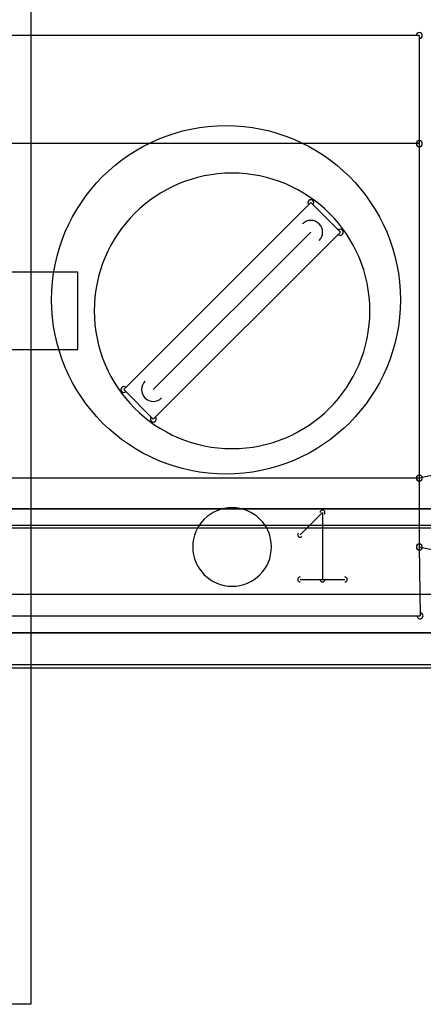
# Model space of a CAD drawing. Header units: millimetres. Extents: x -23.3 to 23.3, y -22.5 to 20.7.
# Tile 6 of 9: x 2.3 to 7.5, y -22.5 to -9.8. Entities that reach past the tile are written whole.
import ezdxf

# ---------------------------------------------------------------- set-up
doc = ezdxf.new("R2010")
doc.units = ezdxf.units.MM
doc.header["$MEASUREMENT"] = 0
for name, color, linetype in [('Plytka dolna1_Sketch1', 7, 'Continuous'), ('PPS-01 v3_Sketch1', 7, 'Continuous'), ('PPS-01 v3_Sketch2', 7, 'Continuous'), ('PPS-01 v3_Sketch3', 7, 'Continuous'), ('PPS-01 v3_Sketch4', 7, 'Continuous'), ('PPS-01 v3_Sketch5', 7, 'Continuous'), ('PPS-01 v3_Sketch6', 7, 'Continuous'), ('PPS-01 v3_Sketch7', 7, 'Continuous')]:
    doc.layers.add(name, color=color, linetype=linetype)

# ---------------------------------------------------------------- blocks, each defined once
blk = doc.blocks.new('Plytkadolna1')
at = {"layer": 'Plytka dolna1_Sketch1'}
for p, q in [((2.4793, 0.6113, 0.15), (0.9956, 0.6113, 0.15)), ((2.4793, 0.6113, 0.15), (2.4793, 0.4716, 0.15)), ((2.4793, 0.4716, 0.15), (0.9956, 0.4716, 0.15)), ((2.4793, 0.4716, 0.15), (2.4793, 0.0398, 0.15)), ((2.3394, 0.3954, 0.15), (2.0981, 0.1541, 0.15)), ((2.3775, 0.3573, 0.15), (2.3394, 0.3954, 0.15)), ((2.3775, 0.3573, 0.15), (2.1362, 0.116, 0.15)), ((2.3394, 0.3573, 0.15), (2.1362, 0.1541, 0.15)), ((2.0389, 0.3057, 0.15), (1.9389, 0.3057, 0.15)), ((2.0389, 0.2057, 0.15), (2.0389, 0.3057, 0.15)), ((1.9389, 0.2057, 0.15), (2.0389, 0.2057, 0.15)), ((2.1362, 0.116, 0.15), (2.0981, 0.1541, 0.15)), ((2.5401, 0.0525, 0.15), (2.4793, 0.0398, 0.15)), ((2.4793, 0.0398, 0.15), (0.9956, 0.0398, 0.15)), ((2.4793, 0.0398, 0.15), (2.4793, -0.0491, 0.15)), ((3.494, 0, 0.15), (-0.034, 0, 0.15)), ((3.494, 0, 0.15), (-0.034, 0, 0.15)), ((-0.034, 0, 0.15), (3.494, 0, 0.15)), ((2.3257, -0.0334, 0.15), (2.3545, -0.0046, 0.15)), ((2.3545, -0.0046, 0.15), (2.3545, -0.091, 0.15)), ((2.4793, -0.0491, 0.15), (2.4803, -0.138, 0.15)), ((2.4793, -0.0491, 0.15), (2.5401, -0.0618, 0.15)), ((2.3257, -0.091, 0.15), (2.3833, -0.091, 0.15)), ((0.9956, -0.138, 0.15), (2.4803, -0.138, 0.15))]:
    blk.add_line(p, q, dxfattribs=at)
for centre, radius, start, end in [((2.4793, 0.6113, 0.15), 0.00381, 0, 180), ((2.4793, 0.6113, 0.15), 0.00381, 270, 90), ((2.4793, 0.4716, 0.15), 0.00381, 0, 180), ((2.4793, 0.4716, 0.15), 0.00381, 180, 0), ((2.4793, 0.4716, 0.15), 0.00381, 270, 90), ((2.2378, 0.2557, 0.15), 0.1778, 90, 270), ((2.2378, 0.2557, 0.15), 0.1778, 270, 90), ((2.3394, 0.3954, 0.15), 0.0038, 45, 225), ((2.3394, 0.3954, 0.15), 0.0038, 315, 135), ((2.3394, 0.3573, 0.15), 0.0152, 315, 135), ((2.3775, 0.3573, 0.15), 0.0038, 315, 135), ((2.3775, 0.3573, 0.15), 0.0038, 225, 45), ((2.0981, 0.1541, 0.15), 0.0038, 45, 225), ((2.0981, 0.1541, 0.15), 0.0038, 135, 315), ((2.1362, 0.1541, 0.15), 0.0152, 135, 315), ((2.1362, 0.116, 0.15), 0.0038, 135, 315), ((2.1362, 0.116, 0.15), 0.0038, 225, 45), ((2.4793, 0.0398, 0.15), 0.00381, 0, 180), ((2.4793, 0.0398, 0.15), 0.00381, 101.8112, 281.8112), ((2.4793, 0.0398, 0.15), 0.00381, 180, 0), ((2.4793, 0.0398, 0.15), 0.00381, 270, 90), ((2.2378, -0.0491, 0.15), 0.0508, 90, 270), ((2.2378, -0.0491, 0.15), 0.0508, 270, 90), ((2.3545, -0.0046, 0.15), 0.00317, 0, 180), ((2.3545, -0.0046, 0.15), 0.00317, 315, 135), ((2.3257, -0.0334, 0.15), 0.00317, 135, 315), ((2.4793, -0.0491, 0.15), 0.00381, 78.1888, 258.1888), ((2.4793, -0.0491, 0.15), 0.00381, 0.6015, 180.6015), ((2.4793, -0.0491, 0.15), 0.00381, 180, 0), ((2.3257, -0.091, 0.15), 0.00317, 90, 270), ((2.3833, -0.091, 0.15), 0.00318, 270, 90), ((2.3545, -0.091, 0.15), 0.00317, 180, 0), ((2.4803, -0.138, 0.15), 0.00381, 180.6015, 0.6015), ((2.4803, -0.138, 0.15), 0.00381, 270, 90)]:
    blk.add_arc(centre, radius, start, end, dxfattribs=at)

msp = doc.modelspace()

# ---------------------------------------------------------------- linework, layer by layer
at = {"layer": 'PPS-01 v3_Sketch1'}
for p, q in [((-17.5, -17.7, 1.5), (17.5, -17.7, 1.5)), ((17.5, -17.7, 14.5), (-17.5, -17.7, 14.5)), ((-17.425, -17.7, 9.443), (17.575, -17.7, 9.443)), ((17.575, -17.7, 14.243), (-17.425, -17.7, 14.243)), ((2.575, -17.7, 9.442), (2.575, -17.7, 14.242)), ((3.15, -17.7, 4.8), (3.15, -17.7, 8.8)), ((7.15, -17.7, 4.8), (3.15, -17.7, 4.8)), ((3.15, -17.7, 8.8), (7.15, -17.7, 8.8)), ((4.543, -17.7, 12.519), (4.759, -17.7, 12.519)), ((4.543, -17.7, 11.271), (4.543, -17.7, 12.519)), ((4.759, -17.7, 11.271), (4.543, -17.7, 11.271)), ((4.759, -17.7, 12.519), (4.759, -17.7, 11.271)), ((4.892, -17.7, 11.271), (4.962, -17.7, 11.51)), ((5.607, -17.7, 11.271), (4.892, -17.7, 11.271)), ((5.12, -17.7, 12.132), (4.916, -17.7, 12.156)), ((4.916, -17.7, 12.156), (4.93, -17.7, 12.248)), ((4.93, -17.7, 12.248), (4.953, -17.7, 12.326)), ((4.953, -17.7, 12.326), (4.987, -17.7, 12.39)), ((4.962, -17.7, 11.51), (5.191, -17.7, 11.81)), ((4.987, -17.7, 12.39), (5.03, -17.7, 12.44)), ((5.03, -17.7, 12.44), (5.081, -17.7, 12.478)), ((5.081, -17.7, 12.478), (5.138, -17.7, 12.505)), ((5.163, -17.7, 12.282), (5.12, -17.7, 12.132)), ((5.138, -17.7, 12.505), (5.2, -17.7, 12.521)), ((5.264, -17.7, 12.327), (5.163, -17.7, 12.282)), ((5.191, -17.7, 11.81), (5.36, -17.7, 12.014)), ((5.2, -17.7, 12.521), (5.269, -17.7, 12.526)), ((5.243, -17.7, 11.559), (5.201, -17.7, 11.492)), ((5.201, -17.7, 11.492), (5.607, -17.7, 11.492)), ((5.366, -17.7, 11.697), (5.243, -17.7, 11.559)), ((5.365, -17.7, 12.284), (5.264, -17.7, 12.327)), ((5.269, -17.7, 12.526), (5.344, -17.7, 12.52)), ((5.344, -17.7, 12.52), (5.41, -17.7, 12.501)), ((5.36, -17.7, 12.014), (5.402, -17.7, 12.161)), ((5.402, -17.7, 12.161), (5.365, -17.7, 12.284)), ((5.499, -17.7, 11.857), (5.366, -17.7, 11.697)), ((5.41, -17.7, 12.501), (5.468, -17.7, 12.47)), ((5.468, -17.7, 12.47), (5.517, -17.7, 12.426)), ((5.581, -17.7, 12.017), (5.499, -17.7, 11.857)), ((5.517, -17.7, 12.426), (5.556, -17.7, 12.373)), ((5.556, -17.7, 12.373), (5.584, -17.7, 12.314)), ((5.607, -17.7, 12.178), (5.581, -17.7, 12.017)), ((5.584, -17.7, 12.314), (5.601, -17.7, 12.249)), ((5.601, -17.7, 12.249), (5.607, -17.7, 12.178)), ((5.607, -17.7, 11.492), (5.607, -17.7, 11.271)), ((7.15, -17.7, 8.8), (7.15, -17.7, 4.8))]:
    msp.add_line(p, q, dxfattribs=at)
at = {"layer": 'PPS-01 v3_Sketch2'}
for p, q in [((17.5, -17.7, 14.5), (-17.5, -17.7, 14.5)), ((-17.5, -17.7, 1.5), (17.5, -17.7, 1.5)), ((-2.419, -17.7, 9.294), (2.409, -17.7, 9.294)), ((2.409, -17.7, 14.094), (-2.419, -17.7, 14.094)), ((2.409, -17.7, 9.294), (2.409, -17.7, 14.094)), ((2.613, -17.7, 14.094), (2.613, -17.7, 9.294)), ((2.613, -17.7, 9.294), (7.44, -17.7, 9.294)), ((7.44, -17.7, 14.094), (2.613, -17.7, 14.094)), ((3.15, -17.7, 8.8), (7.15, -17.7, 8.8)), ((7.15, -17.7, 4.8), (3.15, -17.7, 4.8)), ((3.15, -17.7, 4.8), (3.15, -17.7, 8.8)), ((4.135, -17.7, 11.747), (4.143, -17.7, 11.891)), ((4.143, -17.7, 11.602), (4.135, -17.7, 11.747)), ((4.143, -17.7, 11.891), (4.17, -17.7, 12.019)), ((4.169, -17.7, 11.474), (4.143, -17.7, 11.602)), ((4.189, -17.7, 11.416), (4.169, -17.7, 11.474)), ((4.17, -17.7, 12.019), (4.189, -17.7, 12.076)), ((4.213, -17.7, 11.363), (4.189, -17.7, 11.416)), ((4.189, -17.7, 12.076), (4.213, -17.7, 12.13)), ((4.241, -17.7, 11.314), (4.213, -17.7, 11.363)), ((4.213, -17.7, 12.13), (4.241, -17.7, 12.179)), ((4.241, -17.7, 12.179), (4.274, -17.7, 12.223)), ((4.274, -17.7, 11.269), (4.241, -17.7, 11.314)), ((4.274, -17.7, 12.223), (4.31, -17.7, 12.263)), ((4.31, -17.7, 11.23), (4.274, -17.7, 11.269)), ((4.31, -17.7, 12.263), (4.35, -17.7, 12.298)), ((4.35, -17.7, 11.195), (4.31, -17.7, 11.23)), ((4.393, -17.7, 11.166), (4.35, -17.7, 11.195)), ((4.35, -17.7, 12.298), (4.393, -17.7, 12.327)), ((4.356, -17.7, 11.746), (4.361, -17.7, 11.643)), ((4.361, -17.7, 11.847), (4.356, -17.7, 11.746)), ((4.376, -17.7, 11.935), (4.361, -17.7, 11.847)), ((4.361, -17.7, 11.643), (4.376, -17.7, 11.554)), ((4.402, -17.7, 12.009), (4.376, -17.7, 11.935)), ((4.376, -17.7, 11.554), (4.402, -17.7, 11.479)), ((4.393, -17.7, 12.327), (4.438, -17.7, 12.351)), ((4.439, -17.7, 11.142), (4.393, -17.7, 11.166)), ((4.402, -17.7, 11.479), (4.438, -17.7, 11.418)), ((4.438, -17.7, 12.07), (4.402, -17.7, 12.009)), ((4.438, -17.7, 12.351), (4.487, -17.7, 12.37)), ((4.482, -17.7, 12.117), (4.438, -17.7, 12.07)), ((4.438, -17.7, 11.418), (4.481, -17.7, 11.37)), ((4.489, -17.7, 11.124), (4.439, -17.7, 11.142)), ((4.481, -17.7, 11.37), (4.53, -17.7, 11.336)), ((4.532, -17.7, 12.15), (4.482, -17.7, 12.117)), ((4.487, -17.7, 12.37), (4.539, -17.7, 12.383)), ((4.542, -17.7, 11.11), (4.489, -17.7, 11.124)), ((4.53, -17.7, 11.336), (4.585, -17.7, 11.316)), ((4.588, -17.7, 12.171), (4.532, -17.7, 12.15)), ((4.539, -17.7, 12.383), (4.594, -17.7, 12.391)), ((4.598, -17.7, 11.102), (4.542, -17.7, 11.11)), ((4.585, -17.7, 11.316), (4.644, -17.7, 11.309)), ((4.651, -17.7, 12.177), (4.588, -17.7, 12.171)), ((4.594, -17.7, 12.391), (4.652, -17.7, 12.394)), ((4.658, -17.7, 11.1), (4.598, -17.7, 11.102)), ((4.732, -17.7, 11.327), (4.6, -17.7, 11.405)), ((4.6, -17.7, 11.405), (4.66, -17.7, 11.551)), ((4.644, -17.7, 11.309), (4.732, -17.7, 11.327)), ((4.713, -17.7, 12.171), (4.651, -17.7, 12.177)), ((4.652, -17.7, 12.394), (4.71, -17.7, 12.391)), ((4.89, -17.7, 11.153), (4.658, -17.7, 11.1)), ((4.66, -17.7, 11.551), (4.862, -17.7, 11.422)), ((4.71, -17.7, 12.391), (4.764, -17.7, 12.383)), ((4.769, -17.7, 12.151), (4.713, -17.7, 12.171)), ((4.764, -17.7, 12.383), (4.816, -17.7, 12.37)), ((4.82, -17.7, 12.117), (4.769, -17.7, 12.151)), ((4.816, -17.7, 12.37), (4.864, -17.7, 12.351)), ((4.863, -17.7, 12.07), (4.82, -17.7, 12.117)), ((4.862, -17.7, 11.422), (4.924, -17.7, 11.561)), ((4.899, -17.7, 12.01), (4.863, -17.7, 12.07)), ((4.864, -17.7, 12.351), (4.91, -17.7, 12.327)), ((5.032, -17.7, 11.042), (4.89, -17.7, 11.153)), ((4.924, -17.7, 11.936), (4.899, -17.7, 12.01)), ((4.91, -17.7, 12.327), (4.952, -17.7, 12.298)), ((4.924, -17.7, 11.561), (4.945, -17.7, 11.747)), ((4.939, -17.7, 11.848), (4.924, -17.7, 11.936)), ((4.945, -17.7, 11.747), (4.939, -17.7, 11.848)), ((4.952, -17.7, 12.298), (4.991, -17.7, 12.263)), ((4.991, -17.7, 12.263), (5.027, -17.7, 12.223)), ((5.027, -17.7, 12.223), (5.06, -17.7, 12.179)), ((5.127, -17.7, 10.995), (5.032, -17.7, 11.042)), ((5.034, -17.7, 11.28), (5.206, -17.7, 11.175)), ((5.127, -17.7, 11.462), (5.034, -17.7, 11.28)), ((5.06, -17.7, 12.179), (5.088, -17.7, 12.13)), ((5.088, -17.7, 12.13), (5.112, -17.7, 12.077)), ((5.112, -17.7, 12.077), (5.131, -17.7, 12.019)), ((5.206, -17.7, 11.175), (5.127, -17.7, 10.995)), ((5.166, -17.7, 11.747), (5.127, -17.7, 11.462)), ((5.131, -17.7, 12.019), (5.157, -17.7, 11.892)), ((5.157, -17.7, 11.892), (5.166, -17.7, 11.747)), ((5.264, -17.7, 11.122), (5.333, -17.7, 11.362)), ((5.979, -17.7, 11.122), (5.264, -17.7, 11.122)), ((5.491, -17.7, 11.984), (5.288, -17.7, 12.008)), ((5.288, -17.7, 12.008), (5.302, -17.7, 12.1)), ((5.302, -17.7, 12.1), (5.325, -17.7, 12.178)), ((5.325, -17.7, 12.178), (5.358, -17.7, 12.242)), ((5.333, -17.7, 11.362), (5.563, -17.7, 11.661)), ((5.358, -17.7, 12.242), (5.402, -17.7, 12.292)), ((5.402, -17.7, 12.292), (5.452, -17.7, 12.329)), ((5.452, -17.7, 12.329), (5.509, -17.7, 12.356)), ((5.535, -17.7, 12.134), (5.491, -17.7, 11.984)), ((5.509, -17.7, 12.356), (5.572, -17.7, 12.372)), ((5.636, -17.7, 12.179), (5.535, -17.7, 12.134)), ((5.563, -17.7, 11.661), (5.731, -17.7, 11.866)), ((5.572, -17.7, 12.372), (5.641, -17.7, 12.378)), ((5.573, -17.7, 11.344), (5.979, -17.7, 11.344)), ((5.615, -17.7, 11.41), (5.573, -17.7, 11.344)), ((5.737, -17.7, 11.549), (5.615, -17.7, 11.41)), ((5.737, -17.7, 12.136), (5.636, -17.7, 12.179)), ((5.641, -17.7, 12.378), (5.716, -17.7, 12.372)), ((5.716, -17.7, 12.372), (5.782, -17.7, 12.353)), ((5.731, -17.7, 11.866), (5.774, -17.7, 12.013)), ((5.774, -17.7, 12.013), (5.737, -17.7, 12.136)), ((5.871, -17.7, 11.709), (5.737, -17.7, 11.549)), ((5.782, -17.7, 12.353), (5.839, -17.7, 12.322)), ((5.839, -17.7, 12.322), (5.889, -17.7, 12.278)), ((5.953, -17.7, 11.868), (5.871, -17.7, 11.709)), ((5.889, -17.7, 12.278), (5.928, -17.7, 12.225)), ((5.928, -17.7, 12.225), (5.956, -17.7, 12.166)), ((5.979, -17.7, 12.029), (5.953, -17.7, 11.868)), ((5.956, -17.7, 12.166), (5.973, -17.7, 12.101)), ((5.973, -17.7, 12.101), (5.979, -17.7, 12.029)), ((5.979, -17.7, 11.344), (5.979, -17.7, 11.122)), ((7.15, -17.7, 8.8), (7.15, -17.7, 4.8)), ((7.44, -17.7, 9.294), (7.44, -17.7, 14.094))]:
    msp.add_line(p, q, dxfattribs=at)
at = {"layer": 'PPS-01 v3_Sketch3'}
for p, q in [((-17.5, -17.7, 1.5), (17.5, -17.7, 1.5)), ((17.5, -17.7, 14.5), (-17.5, -17.7, 14.5)), ((-17.491, -17.7, 12.322), (7.484, -17.7, 12.322)), ((7.484, -17.7, 14.562), (-17.491, -17.7, 14.562)), ((-2.372, -17.7, 9.855), (7.483, -17.7, 9.855)), ((7.483, -17.7, 12.095), (-2.372, -17.7, 12.095)), ((2.884, -17.7, 10.386), (2.135, -17.7, 10.386)), ((2.135, -17.7, 11.624), (2.35, -17.7, 11.624)), ((2.35, -17.7, 11.624), (2.35, -17.7, 10.597)), ((2.35, -17.7, 10.597), (2.884, -17.7, 10.597)), ((2.884, -17.7, 10.597), (2.884, -17.7, 10.386)), ((7.15, -17.7, 4.8), (3.15, -17.7, 4.8)), ((3.15, -17.7, 4.8), (3.15, -17.7, 8.8)), ((3.15, -17.7, 8.8), (7.15, -17.7, 8.8)), ((7.15, -17.7, 8.8), (7.15, -17.7, 4.8)), ((7.483, -17.7, 9.855), (7.483, -17.7, 12.095)), ((7.484, -17.7, 12.322), (7.484, -17.7, 14.562))]:
    msp.add_line(p, q, dxfattribs=at)
at = {"layer": 'PPS-01 v3_Sketch4'}
for p, q in [((2.484, 0, 15), (2.484, -22.495, 15)), ((-17.5, -17.2, 15), (17.5, -17.2, 15)), ((2.484, -22.495, 15), (-7.595, -22.495, 15))]:
    msp.add_line(p, q, dxfattribs=at)
msp.add_circle((5, -13.4, 15), 2.25, dxfattribs=at)
at = {"layer": 'PPS-01 v3_Sketch5'}
for p, q in [((-17.661, -16.311, 15.2), (17.661, -16.311, 15.2)), ((17.661, -18.112, 15.2), (-17.661, -18.112, 15.2))]:
    msp.add_line(p, q, dxfattribs=at)
at = {"layer": 'PPS-01 v3_Sketch6'}
for p, q in [((17.835, -16.35, 1.2), (-17.835, -16.35, 1.2)), ((-17.835, -18.152, 1.2), (17.835, -18.152, 1.2))]:
    msp.add_line(p, q, dxfattribs=at)
at = {"layer": 'PPS-01 v3_Sketch7'}
for p, q in [((2.387, -17.7, 9.637), (7.276, -17.7, 9.637)), ((7.276, -17.7, 14.437), (2.387, -17.7, 14.437)), ((2.387, -17.7, 14.437), (2.387, -17.7, 9.637)), ((2.484, -17.7, 14.5), (2.484, -17.7, 1.5)), ((2.484, -17.7, 1.5), (17.5, -17.7, 1.5)), ((17.5, -17.7, 14.5), (2.484, -17.7, 14.5)), ((3.15, -17.7, 4.8), (3.15, -17.7, 8.8)), ((3.15, -17.7, 8.8), (7.15, -17.7, 8.8)), ((7.15, -17.7, 4.8), (3.15, -17.7, 4.8)), ((3.244, -17.7, 11.994), (3.253, -17.7, 12.141)), ((3.253, -17.7, 11.854), (3.244, -17.7, 11.994)), ((3.253, -17.7, 12.141), (3.279, -17.7, 12.271)), ((3.278, -17.7, 11.73), (3.253, -17.7, 11.854)), ((3.298, -17.7, 11.674), (3.278, -17.7, 11.73)), ((3.279, -17.7, 12.271), (3.298, -17.7, 12.329)), ((3.298, -17.7, 12.329), (3.321, -17.7, 12.383)), ((3.321, -17.7, 11.622), (3.298, -17.7, 11.674)), ((3.321, -17.7, 12.383), (3.349, -17.7, 12.433)), ((3.349, -17.7, 11.573), (3.321, -17.7, 11.622)), ((3.381, -17.7, 11.529), (3.349, -17.7, 11.573)), ((3.349, -17.7, 12.433), (3.381, -17.7, 12.478)), ((3.416, -17.7, 11.489), (3.381, -17.7, 11.529)), ((3.381, -17.7, 12.478), (3.417, -17.7, 12.519)), ((3.454, -17.7, 11.454), (3.416, -17.7, 11.489)), ((3.417, -17.7, 12.519), (3.455, -17.7, 12.554)), ((3.494, -17.7, 11.425), (3.454, -17.7, 11.454)), ((3.455, -17.7, 12.554), (3.496, -17.7, 12.583)), ((3.47, -17.7, 12.116), (3.466, -17.7, 12.012)), ((3.466, -17.7, 12.012), (3.47, -17.7, 11.903)), ((3.484, -17.7, 12.205), (3.47, -17.7, 12.116)), ((3.47, -17.7, 11.903), (3.484, -17.7, 11.81)), ((3.484, -17.7, 11.81), (3.506, -17.7, 11.734)), ((3.507, -17.7, 12.278), (3.484, -17.7, 12.205)), ((3.536, -17.7, 11.401), (3.494, -17.7, 11.425)), ((3.496, -17.7, 12.583), (3.54, -17.7, 12.608)), ((3.506, -17.7, 11.734), (3.538, -17.7, 11.676)), ((3.539, -17.7, 12.335), (3.507, -17.7, 12.278)), ((3.581, -17.7, 11.383), (3.536, -17.7, 11.401)), ((3.538, -17.7, 11.676), (3.577, -17.7, 11.632)), ((3.579, -17.7, 12.379), (3.539, -17.7, 12.335)), ((3.54, -17.7, 12.608), (3.587, -17.7, 12.627)), ((3.577, -17.7, 11.632), (3.622, -17.7, 11.6)), ((3.624, -17.7, 12.41), (3.579, -17.7, 12.379)), ((3.628, -17.7, 11.369), (3.581, -17.7, 11.383)), ((3.587, -17.7, 12.627), (3.636, -17.7, 12.64)), ((3.622, -17.7, 11.6), (3.672, -17.7, 11.581)), ((3.675, -17.7, 12.428), (3.624, -17.7, 12.41)), ((3.678, -17.7, 11.362), (3.628, -17.7, 11.369)), ((3.636, -17.7, 12.64), (3.688, -17.7, 12.648)), ((3.672, -17.7, 11.581), (3.727, -17.7, 11.575)), ((3.732, -17.7, 12.435), (3.675, -17.7, 12.428)), ((3.729, -17.7, 11.359), (3.678, -17.7, 11.362)), ((3.688, -17.7, 12.648), (3.742, -17.7, 12.651)), ((3.727, -17.7, 11.575), (3.769, -17.7, 11.579)), ((3.811, -17.7, 11.365), (3.729, -17.7, 11.359)), ((3.773, -17.7, 12.431), (3.732, -17.7, 12.435)), ((3.742, -17.7, 12.651), (3.835, -17.7, 12.642)), ((3.769, -17.7, 11.579), (3.807, -17.7, 11.591)), ((3.811, -17.7, 12.421), (3.773, -17.7, 12.431)), ((3.807, -17.7, 11.591), (3.842, -17.7, 11.611)), ((3.886, -17.7, 11.384), (3.811, -17.7, 11.365)), ((3.846, -17.7, 12.403), (3.811, -17.7, 12.421)), ((3.835, -17.7, 12.642), (3.919, -17.7, 12.617)), ((3.842, -17.7, 11.611), (3.875, -17.7, 11.639)), ((3.877, -17.7, 12.379), (3.846, -17.7, 12.403)), ((3.875, -17.7, 11.639), (3.904, -17.7, 11.676)), ((3.956, -17.7, 12.225), (3.877, -17.7, 12.379)), ((3.953, -17.7, 11.415), (3.886, -17.7, 11.384)), ((3.904, -17.7, 11.676), (3.928, -17.7, 11.721)), ((3.919, -17.7, 12.617), (3.994, -17.7, 12.575)), ((3.928, -17.7, 11.721), (3.948, -17.7, 11.776)), ((3.948, -17.7, 11.776), (3.963, -17.7, 11.84)), ((4.012, -17.7, 11.459), (3.953, -17.7, 11.415)), ((4.169, -17.7, 12.285), (3.956, -17.7, 12.225)), ((3.963, -17.7, 11.84), (4.172, -17.7, 11.765)), ((3.994, -17.7, 12.575), (4.06, -17.7, 12.515)), ((4.064, -17.7, 11.516), (4.012, -17.7, 11.459)), ((4.06, -17.7, 12.515), (4.094, -17.7, 12.471)), ((4.108, -17.7, 11.585), (4.064, -17.7, 11.516)), ((4.094, -17.7, 12.471), (4.123, -17.7, 12.418)), ((4.144, -17.7, 11.669), (4.108, -17.7, 11.585)), ((4.123, -17.7, 12.418), (4.148, -17.7, 12.356)), ((4.172, -17.7, 11.765), (4.144, -17.7, 11.669)), ((4.148, -17.7, 12.356), (4.169, -17.7, 12.285)), ((4.311, -17.7, 11.996), (4.315, -17.7, 12.088)), ((4.32, -17.7, 11.855), (4.311, -17.7, 11.996)), ((4.315, -17.7, 12.088), (4.324, -17.7, 12.172)), ((4.347, -17.7, 11.73), (4.32, -17.7, 11.855)), ((4.324, -17.7, 12.172), (4.339, -17.7, 12.248)), ((4.339, -17.7, 12.248), (4.36, -17.7, 12.317)), ((4.366, -17.7, 11.673), (4.347, -17.7, 11.73)), ((4.36, -17.7, 12.317), (4.459, -17.7, 12.489)), ((4.39, -17.7, 11.62), (4.366, -17.7, 11.673)), ((4.419, -17.7, 11.572), (4.39, -17.7, 11.62)), ((4.452, -17.7, 11.527), (4.419, -17.7, 11.572)), ((4.488, -17.7, 11.487), (4.452, -17.7, 11.527)), ((4.459, -17.7, 12.489), (4.597, -17.7, 12.602)), ((4.528, -17.7, 11.453), (4.488, -17.7, 11.487)), ((4.57, -17.7, 11.424), (4.528, -17.7, 11.453)), ((4.533, -17.7, 12.005), (4.538, -17.7, 11.905)), ((4.538, -17.7, 12.106), (4.533, -17.7, 12.005)), ((4.538, -17.7, 11.905), (4.554, -17.7, 11.818)), ((4.553, -17.7, 12.193), (4.538, -17.7, 12.106)), ((4.579, -17.7, 12.267), (4.553, -17.7, 12.193)), ((4.554, -17.7, 11.818), (4.58, -17.7, 11.744)), ((4.616, -17.7, 11.4), (4.57, -17.7, 11.424)), ((4.614, -17.7, 12.328), (4.579, -17.7, 12.267)), ((4.58, -17.7, 11.744), (4.617, -17.7, 11.683)), ((4.597, -17.7, 12.602), (4.826, -17.7, 12.651)), ((4.658, -17.7, 12.374), (4.614, -17.7, 12.328)), ((4.665, -17.7, 11.381), (4.616, -17.7, 11.4)), ((4.617, -17.7, 11.683), (4.661, -17.7, 11.635)), ((4.709, -17.7, 12.408), (4.658, -17.7, 12.374)), ((4.661, -17.7, 11.635), (4.711, -17.7, 11.601)), ((4.717, -17.7, 11.368), (4.665, -17.7, 11.381)), ((4.766, -17.7, 12.428), (4.709, -17.7, 12.408)), ((4.711, -17.7, 11.601), (4.767, -17.7, 11.58)), ((4.772, -17.7, 11.36), (4.717, -17.7, 11.368)), ((4.829, -17.7, 12.435), (4.766, -17.7, 12.428)), ((4.767, -17.7, 11.58), (4.829, -17.7, 11.573)), ((4.829, -17.7, 11.357), (4.772, -17.7, 11.36)), ((4.826, -17.7, 12.651), (4.884, -17.7, 12.648)), ((4.887, -17.7, 11.36), (4.829, -17.7, 11.357)), ((4.829, -17.7, 11.573), (4.89, -17.7, 11.58)), ((4.892, -17.7, 12.428), (4.829, -17.7, 12.435)), ((4.884, -17.7, 12.648), (4.938, -17.7, 12.64)), ((4.941, -17.7, 11.368), (4.887, -17.7, 11.36)), ((4.89, -17.7, 11.58), (4.946, -17.7, 11.601)), ((4.949, -17.7, 12.408), (4.892, -17.7, 12.428)), ((4.938, -17.7, 12.64), (4.99, -17.7, 12.627)), ((4.992, -17.7, 11.381), (4.941, -17.7, 11.368)), ((4.946, -17.7, 11.601), (4.996, -17.7, 11.634)), ((4.999, -17.7, 12.375), (4.949, -17.7, 12.408)), ((4.99, -17.7, 12.627), (5.038, -17.7, 12.608)), ((5.04, -17.7, 11.4), (4.992, -17.7, 11.381)), ((4.996, -17.7, 11.634), (5.04, -17.7, 11.682)), ((5.042, -17.7, 12.329), (4.999, -17.7, 12.375)), ((5.038, -17.7, 12.608), (5.084, -17.7, 12.584)), ((5.086, -17.7, 11.424), (5.04, -17.7, 11.4)), ((5.04, -17.7, 11.682), (5.077, -17.7, 11.743)), ((5.078, -17.7, 12.269), (5.042, -17.7, 12.329)), ((5.077, -17.7, 11.743), (5.102, -17.7, 11.818)), ((5.103, -17.7, 12.196), (5.078, -17.7, 12.269)), ((5.084, -17.7, 12.584), (5.127, -17.7, 12.554)), ((5.128, -17.7, 11.453), (5.086, -17.7, 11.424)), ((5.102, -17.7, 11.818), (5.118, -17.7, 11.906)), ((5.118, -17.7, 12.109), (5.103, -17.7, 12.196)), ((5.118, -17.7, 11.906), (5.123, -17.7, 12.008)), ((5.123, -17.7, 12.008), (5.118, -17.7, 12.109)), ((5.127, -17.7, 12.554), (5.166, -17.7, 12.52)), ((5.168, -17.7, 11.488), (5.128, -17.7, 11.453)), ((5.166, -17.7, 12.52), (5.203, -17.7, 12.479)), ((5.204, -17.7, 11.528), (5.168, -17.7, 11.488)), ((5.203, -17.7, 12.479), (5.236, -17.7, 12.434)), ((5.237, -17.7, 11.573), (5.204, -17.7, 11.528)), ((5.236, -17.7, 12.434), (5.265, -17.7, 12.385)), ((5.265, -17.7, 11.622), (5.237, -17.7, 11.573)), ((5.265, -17.7, 12.385), (5.289, -17.7, 12.332)), ((5.29, -17.7, 11.675), (5.265, -17.7, 11.622)), ((5.289, -17.7, 12.332), (5.309, -17.7, 12.274)), ((5.309, -17.7, 11.732), (5.29, -17.7, 11.675)), ((5.309, -17.7, 12.274), (5.336, -17.7, 12.147)), ((5.336, -17.7, 11.859), (5.309, -17.7, 11.732)), ((5.336, -17.7, 12.147), (5.344, -17.7, 12.002)), ((5.344, -17.7, 12.002), (5.336, -17.7, 11.859)), ((5.509, -17.7, 11.38), (5.509, -17.7, 12.628)), ((5.708, -17.7, 11.38), (5.509, -17.7, 11.38)), ((5.509, -17.7, 12.628), (5.832, -17.7, 12.628)), ((5.709, -17.7, 12.363), (5.708, -17.7, 11.38)), ((5.918, -17.7, 11.38), (5.709, -17.7, 12.363)), ((5.832, -17.7, 12.628), (6.023, -17.7, 11.777)), ((6.125, -17.7, 11.38), (5.918, -17.7, 11.38)), ((6.023, -17.7, 11.777), (6.211, -17.7, 12.628)), ((6.335, -17.7, 12.363), (6.125, -17.7, 11.38)), ((6.211, -17.7, 12.628), (6.534, -17.7, 12.628)), ((6.534, -17.7, 11.38), (6.335, -17.7, 11.38)), ((6.335, -17.7, 11.38), (6.335, -17.7, 12.363)), ((6.534, -17.7, 12.628), (6.534, -17.7, 11.38)), ((7.15, -17.7, 8.8), (7.15, -17.7, 4.8)), ((7.276, -17.7, 9.637), (7.276, -17.7, 14.437))]:
    msp.add_line(p, q, dxfattribs=at)

# ---------------------------------------------------------------- block references
at = {"xscale": 10, "yscale": 10, "zscale": 10}
msp.add_blockref('Plytkadolna1', (-17.3, -16.1), dxfattribs=at)

doc.saveas('drawing.dxf')
